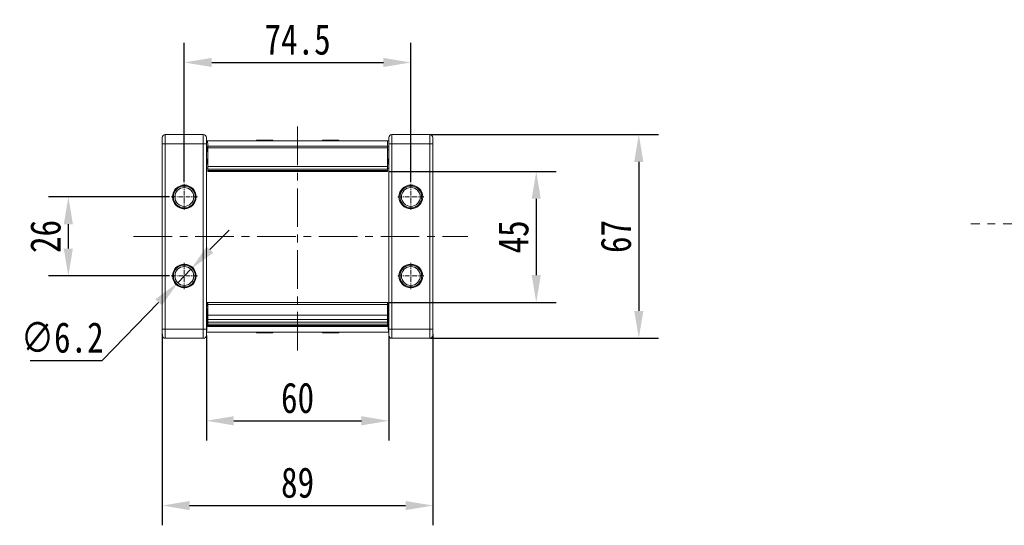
# Model space of a CAD drawing. Header units: millimetres. Extents: x 4144 to 5605, y 218 to 1251.
# Tile 3 of 45: x 4307 to 4631, y 427 to 593. Entities that reach past the tile are written whole.
import ezdxf

# ---------------------------------------------------------------- set-up
doc = ezdxf.new("R2010")
doc.units = ezdxf.units.MM
doc.linetypes.add('CENTER', pattern=[0.6, 0.375, -0.075, 0.075, -0.075])
doc.linetypes.add('CENTERX2', pattern=[20.32, 12.7, -2.54, 2.54, -2.54])
doc.styles.get("Standard").update_dxf_attribs({"font": '仿宋_GB2312.ttf', "width": 0.8})
doc.dimstyles.new('ISO-45.1', dxfattribs={"dimtxt": 10, "dimasz": 9, "dimexe": 6.5, "dimexo": 0.625, "dimgap": 2.5, "dimtad": 1, "dimtoh": 1, "dimdsep": 46, "dimtxsty": 'Standard', "dimcen": 2.5, "dimadec": 0, "dimazin": 0, "dimtfac": 1, "dimtmove": 0, "dimatfit": 3, "dimfxl": 0, "dimarcsym": 0})
doc.dimstyles.new('副本 ISO-45.1', dxfattribs={"dimtxt": 10, "dimasz": 9, "dimexe": 6.5, "dimexo": 0.625, "dimgap": 2.5, "dimtad": 1, "dimdsep": 46, "dimtxsty": 'Standard', "dimcen": 2.5, "dimadec": 0, "dimazin": 0, "dimtfac": 1, "dimtmove": 0, "dimatfit": 3, "dimfxl": 0, "dimarcsym": 0})

# ---------------------------------------------------------------- blocks, each defined once
blk = doc.blocks.new('*D1856')
at = {"color": 0, "lineweight": -2}
for p, q in [((4361.33, 539.88), (4361.33, 585.71)), ((4435.83, 539.88), (4435.83, 585.71)), ((4370.33, 579.21), (4426.83, 579.21))]:
    blk.add_line(p, q, dxfattribs=at)
at = {"color": 0, "lineweight": 9}
for points in [[(4370.33, 580.71), (4370.33, 577.71), (4361.33, 579.21)], [(4426.83, 580.71), (4426.83, 577.71), (4435.83, 579.21)]]:
    blk.add_solid(points, dxfattribs=at)
at = {"layer": 'Defpoints', "color": 0, "lineweight": 9}
for p in [(4435.83, 579.21), (4361.33, 539.26), (4435.83, 539.26)]:
    blk.add_point(p, dxfattribs=at)
at = {"color": 0, "lineweight": 9, "insert": (4398.58, 586.71), "char_height": 10, "attachment_point": 5}
blk.add_mtext('74.5', dxfattribs=at)
blk = doc.blocks.new('*D1860')
at = {"color": 0, "lineweight": -2}
for p, q in [((4428.76, 543.35), (4483.58, 543.35)), ((4477.08, 534.35), (4477.08, 509.27)), ((4428.85, 500.27), (4483.58, 500.27))]:
    blk.add_line(p, q, dxfattribs=at)
at = {"color": 0, "lineweight": 9}
for points in [[(4475.58, 534.35), (4478.58, 534.35), (4477.08, 543.35)], [(4475.58, 509.27), (4478.58, 509.27), (4477.08, 500.27)]]:
    blk.add_solid(points, dxfattribs=at)
at = {"layer": 'Defpoints', "color": 0, "lineweight": 9}
for p in [(4428.13, 543.35), (4428.22, 500.27), (4477.08, 500.27)]:
    blk.add_point(p, dxfattribs=at)
at = {"color": 0, "lineweight": 9, "insert": (4469.58, 521.81), "char_height": 10, "attachment_point": 5, "rotation": 90}
blk.add_mtext('45', dxfattribs=at)
blk = doc.blocks.new('*D1861')
at = {"color": 0, "lineweight": -2}
for p, q in [((4442.27, 555.47), (4517.31, 555.47)), ((4510.81, 546.47), (4510.81, 497.47)), ((4442.27, 488.47), (4517.31, 488.47))]:
    blk.add_line(p, q, dxfattribs=at)
at = {"color": 0, "lineweight": 9}
for points in [[(4509.31, 546.47), (4512.31, 546.47), (4510.81, 555.47)], [(4509.31, 497.47), (4512.31, 497.47), (4510.81, 488.47)]]:
    blk.add_solid(points, dxfattribs=at)
at = {"layer": 'Defpoints', "color": 0, "lineweight": 9}
for p in [(4441.65, 555.47), (4441.65, 488.47), (4510.81, 488.47)]:
    blk.add_point(p, dxfattribs=at)
at = {"color": 0, "lineweight": 9, "insert": (4503.31, 521.97), "char_height": 10, "attachment_point": 5, "rotation": 90}
blk.add_mtext('67', dxfattribs=at)
blk = doc.blocks.new('*D1862')
at = {"color": 0, "lineweight": -2}
for p, q in [((4368.58, 489.44), (4368.58, 454.83)), ((4428.58, 489.18), (4428.58, 454.83)), ((4377.58, 461.33), (4419.58, 461.33))]:
    blk.add_line(p, q, dxfattribs=at)
at = {"color": 0, "lineweight": 9}
for points in [[(4377.58, 462.83), (4377.58, 459.83), (4368.58, 461.33)], [(4419.58, 462.83), (4419.58, 459.83), (4428.58, 461.33)]]:
    blk.add_solid(points, dxfattribs=at)
at = {"layer": 'Defpoints', "color": 0, "lineweight": 9}
for p in [(4368.58, 490.07), (4428.58, 489.81), (4428.58, 461.33)]:
    blk.add_point(p, dxfattribs=at)
at = {"color": 0, "lineweight": 9, "insert": (4398.58, 468.83), "char_height": 10, "attachment_point": 5}
blk.add_mtext('60', dxfattribs=at)
blk = doc.blocks.new('*D1863')
at = {"color": 0, "lineweight": -2}
for p, q in [((4354.08, 489.84), (4354.08, 426.95)), ((4443.08, 489.84), (4443.08, 426.95)), ((4363.08, 433.45), (4434.08, 433.45))]:
    blk.add_line(p, q, dxfattribs=at)
at = {"color": 0, "lineweight": 9}
for points in [[(4363.08, 434.95), (4363.08, 431.95), (4354.08, 433.45)], [(4434.08, 434.95), (4434.08, 431.95), (4443.08, 433.45)]]:
    blk.add_solid(points, dxfattribs=at)
at = {"layer": 'Defpoints', "color": 0, "lineweight": 9}
for p in [(4354.08, 490.47), (4443.08, 490.47), (4443.08, 433.45)]:
    blk.add_point(p, dxfattribs=at)
at = {"color": 0, "lineweight": 9, "insert": (4398.58, 440.95), "char_height": 10, "attachment_point": 5}
blk.add_mtext('89', dxfattribs=at)
blk = doc.blocks.new('*D1864')
at = {"color": 0, "lineweight": -2}
for p, q in [((4356.42, 534.97), (4316.69, 534.97)), ((4323.19, 517.97), (4323.19, 525.97)), ((4356.42, 508.97), (4316.69, 508.97))]:
    blk.add_line(p, q, dxfattribs=at)
at = {"color": 0, "lineweight": 9}
for points in [[(4321.69, 525.97), (4324.69, 525.97), (4323.19, 534.97)], [(4321.69, 517.97), (4324.69, 517.97), (4323.19, 508.97)]]:
    blk.add_solid(points, dxfattribs=at)
at = {"layer": 'Defpoints', "color": 0, "lineweight": 9}
for p in [(4323.19, 534.97), (4357.04, 534.97), (4357.04, 508.97)]:
    blk.add_point(p, dxfattribs=at)
at = {"color": 0, "lineweight": 9, "insert": (4315.69, 521.97), "char_height": 10, "attachment_point": 5, "rotation": 90}
blk.add_mtext('26', dxfattribs=at)
blk = doc.blocks.new('*D1881')
at = {"color": 0, "lineweight": -2}
for p, q in [((4369.77, 517.64), (4376.04, 524.09)), ((4363.49, 511.19), (4359.17, 506.74)), ((4334.3, 481.18), (4352.89, 500.29)), ((4310.6, 481.18), (4334.3, 481.18))]:
    blk.add_line(p, q, dxfattribs=at)
at = {"color": 0, "lineweight": 9}
for points in [[(4368.69, 518.69), (4370.84, 516.6), (4363.49, 511.19)], [(4351.82, 501.34), (4353.97, 499.25), (4359.17, 506.74)]]:
    blk.add_solid(points, dxfattribs=at)
at = {"layer": 'Defpoints', "color": 0, "lineweight": 9}
for p in [(4363.49, 511.19), (4359.17, 506.74)]:
    blk.add_point(p, dxfattribs=at)
at = {"color": 0, "lineweight": 9, "insert": (4321.2, 488.68), "char_height": 10, "attachment_point": 5}
blk.add_mtext('∅6.2', dxfattribs=at)

msp = doc.modelspace()

# ---------------------------------------------------------------- linework, layer by layer
at = {"color": 1, "linetype": 'CENTERX2', "lineweight": 13}
for p, q in [((4398.581, 484.459), (4398.581, 559.475)), ((5456.103, 526.169), (4620.052, 526.169)), ((4344.631, 521.967), (4454.599, 521.967))]:
    msp.add_line(p, q, dxfattribs=at)
at = {"color": 7, "linetype": 'Continuous', "lineweight": 15}
for p, q in [((4355.081, 555.467), (4355.081, 552.467)), ((4367.581, 555.467), (4355.081, 555.467)), ((4367.581, 555.467), (4367.581, 552.467)), ((4429.581, 552.467), (4429.581, 555.467)), ((4442.081, 555.467), (4429.581, 555.467)), ((4442.081, 552.467), (4442.081, 555.467)), ((4355.081, 552.467), (4354.081, 552.467)), ((4354.081, 552.467), (4354.081, 491.467)), ((4355.081, 491.467), (4355.081, 552.467)), ((4355.081, 552.467), (4367.581, 552.467)), ((4368.581, 552.467), (4367.581, 552.467)), ((4367.581, 552.467), (4367.581, 491.467)), ((4368.957, 553.467), (4368.581, 553.467)), ((4368.581, 552.467), (4368.581, 491.467)), ((4368.957, 551.467), (4368.581, 551.467)), ((4406.081, 553.467), (4368.957, 553.467)), ((4369.031, 551.676), (4406.081, 551.676)), ((4369.031, 551.164), (4369.031, 551.676)), ((4369.031, 551.164), (4406.081, 551.164)), ((4369.031, 551.164), (4369.031, 544.928)), ((4385.055, 553.467), (4385.055, 553.617)), ((4385.055, 553.617), (4386.184, 553.617)), ((4386.184, 553.617), (4386.184, 553.467)), ((4386.211, 553.617), (4386.184, 553.617)), ((4386.211, 553.467), (4386.211, 553.617)), ((4386.211, 553.617), (4386.567, 553.617)), ((4386.567, 553.467), (4386.567, 553.617)), ((4386.567, 553.617), (4387.809, 553.617)), ((4387.809, 553.617), (4387.809, 553.467)), ((4388.159, 553.617), (4387.809, 553.617)), ((4388.159, 553.467), (4388.159, 553.617)), ((4388.159, 553.617), (4390.215, 553.617)), ((4390.215, 553.617), (4390.215, 553.467)), ((4390.395, 553.617), (4390.215, 553.617)), ((4390.395, 553.467), (4390.395, 553.617)), ((4428.204, 553.467), (4391.081, 553.467)), ((4391.081, 551.676), (4428.131, 551.676)), ((4391.081, 551.164), (4428.131, 551.164)), ((4406.767, 553.617), (4406.767, 553.467)), ((4406.946, 553.617), (4406.767, 553.617)), ((4406.946, 553.467), (4406.946, 553.617)), ((4406.946, 553.617), (4409.002, 553.617)), ((4409.002, 553.617), (4409.002, 553.467)), ((4409.353, 553.617), (4409.002, 553.617)), ((4409.353, 553.467), (4409.353, 553.617)), ((4409.353, 553.617), (4410.594, 553.617)), ((4410.594, 553.467), (4410.594, 553.617)), ((4410.594, 553.617), (4410.95, 553.617)), ((4410.95, 553.617), (4410.95, 553.467)), ((4410.978, 553.617), (4410.95, 553.617)), ((4410.978, 553.467), (4410.978, 553.617)), ((4410.978, 553.617), (4412.106, 553.617)), ((4412.106, 553.467), (4412.106, 553.617)), ((4428.131, 551.676), (4428.131, 551.164)), ((4428.131, 544.928), (4428.131, 551.164)), ((4428.581, 553.467), (4428.204, 553.467)), ((4428.581, 551.467), (4428.204, 551.467)), ((4428.581, 552.467), (4429.581, 552.467)), ((4428.581, 491.467), (4428.581, 552.467)), ((4429.581, 552.467), (4442.081, 552.467)), ((4429.581, 491.467), (4429.581, 552.467)), ((4442.081, 552.467), (4443.081, 552.467)), ((4442.081, 552.467), (4442.081, 491.467)), ((4443.081, 491.467), (4443.081, 552.467)), ((4368.581, 550.467), (4368.985, 550.467)), ((4368.933, 545.967), (4368.581, 547.967)), ((4368.581, 547.467), (4368.669, 547.467)), ((4428.176, 550.467), (4428.581, 550.467)), ((4428.581, 547.967), (4428.228, 545.967)), ((4428.493, 547.467), (4428.581, 547.467)), ((4368.581, 546.467), (4368.845, 546.467)), ((4368.933, 545.967), (4368.581, 545.967)), ((4368.581, 544.467), (4369.031, 544.467)), ((4368.933, 545.967), (4369.031, 545.415)), ((4369.031, 545.967), (4368.933, 545.967)), ((4369.031, 544.928), (4406.081, 544.928)), ((4369.031, 544.928), (4369.031, 544.084)), ((4369.031, 544.084), (4406.081, 544.084)), ((4369.031, 544.084), (4369.031, 543.692)), ((4391.081, 544.928), (4428.131, 544.928)), ((4391.081, 544.084), (4428.131, 544.084)), ((4428.131, 545.415), (4428.228, 545.967)), ((4428.228, 545.967), (4428.131, 545.967)), ((4428.131, 544.084), (4428.131, 544.928)), ((4428.581, 544.467), (4428.131, 544.467)), ((4428.131, 543.692), (4428.131, 544.084)), ((4428.581, 545.967), (4428.228, 545.967)), ((4428.316, 546.467), (4428.581, 546.467)), ((4406.081, 543.692), (4369.031, 543.692)), ((4369.031, 543.692), (4369.031, 543.349)), ((4369.031, 543.349), (4406.081, 543.349)), ((4428.131, 543.692), (4391.081, 543.692)), ((4391.081, 543.349), (4428.131, 543.349)), ((4428.131, 543.349), (4428.131, 543.692)), ((4368.581, 499.467), (4368.725, 499.467)), ((4406.081, 500.267), (4368.937, 500.267)), ((4369.031, 500.125), (4369.031, 499.623)), ((4369.031, 499.623), (4406.081, 499.623)), ((4369.031, 499.623), (4369.031, 496.059)), ((4428.225, 500.267), (4391.081, 500.267)), ((4391.081, 499.623), (4428.131, 499.623)), ((4428.131, 499.623), (4428.131, 500.125)), ((4428.131, 496.059), (4428.131, 499.623)), ((4428.581, 499.467), (4428.437, 499.467)), ((4368.581, 497.967), (4368.622, 497.967)), ((4368.608, 497.467), (4368.581, 497.467)), ((4368.598, 496.467), (4368.581, 496.467)), ((4368.596, 496.055), (4368.581, 495.967)), ((4368.583, 492.944), (4368.6, 496.833)), ((4368.787, 496.741), (4368.768, 492.374)), ((4369.031, 496.741), (4368.787, 496.741)), ((4406.081, 496.059), (4369.031, 496.059)), ((4369.031, 496.059), (4369.031, 494.627)), ((4428.131, 496.059), (4391.081, 496.059)), ((4428.375, 496.741), (4428.131, 496.741)), ((4428.131, 494.627), (4428.131, 496.059)), ((4428.393, 492.374), (4428.375, 496.741)), ((4428.539, 497.967), (4428.581, 497.967)), ((4428.581, 497.467), (4428.554, 497.467)), ((4428.562, 496.833), (4428.579, 492.944)), ((4428.581, 496.467), (4428.563, 496.467)), ((4428.565, 496.055), (4428.581, 495.967)), ((4368.585, 493.467), (4368.581, 493.467)), ((4406.081, 492.374), (4368.768, 492.374)), ((4369.031, 494.627), (4369.031, 493.721)), ((4369.031, 494.627), (4406.081, 494.627)), ((4369.031, 493.721), (4406.081, 493.721)), ((4369.031, 493.157), (4369.031, 493.721)), ((4406.081, 493.157), (4369.031, 493.157)), ((4369.031, 493.157), (4369.031, 492.658)), ((4406.081, 492.658), (4369.031, 492.658)), ((4369.031, 492.658), (4369.031, 492.448)), ((4369.031, 492.448), (4406.081, 492.448)), ((4369.031, 492.448), (4369.031, 492.417)), ((4369.031, 492.417), (4406.081, 492.417)), ((4391.081, 494.627), (4428.131, 494.627)), ((4391.081, 493.721), (4428.131, 493.721)), ((4428.131, 493.157), (4391.081, 493.157)), ((4428.131, 492.658), (4391.081, 492.658)), ((4391.081, 492.448), (4428.131, 492.448)), ((4391.081, 492.417), (4428.131, 492.417)), ((4428.393, 492.374), (4391.081, 492.374)), ((4428.131, 493.721), (4428.131, 494.627)), ((4428.131, 493.721), (4428.131, 493.157)), ((4428.131, 492.658), (4428.131, 493.157)), ((4428.131, 492.448), (4428.131, 492.658)), ((4428.131, 492.417), (4428.131, 492.448)), ((4428.581, 493.467), (4428.576, 493.467)), ((4355.081, 491.467), (4354.081, 491.467)), ((4355.081, 491.467), (4355.081, 488.467)), ((4367.581, 491.467), (4355.081, 491.467)), ((4367.581, 491.467), (4367.581, 488.467)), ((4368.581, 491.467), (4367.581, 491.467)), ((4368.581, 490.467), (4406.081, 490.467)), ((4385.055, 490.467), (4385.055, 490.317)), ((4386.184, 490.317), (4385.055, 490.317)), ((4386.184, 490.467), (4386.184, 490.317)), ((4386.184, 490.317), (4386.211, 490.317)), ((4386.211, 490.317), (4386.211, 490.467)), ((4386.567, 490.317), (4386.211, 490.317)), ((4386.567, 490.467), (4386.567, 490.317)), ((4387.809, 490.317), (4386.567, 490.317)), ((4387.809, 490.467), (4387.809, 490.317)), ((4387.809, 490.317), (4388.159, 490.317)), ((4388.159, 490.317), (4388.159, 490.467)), ((4390.215, 490.317), (4388.159, 490.317)), ((4390.215, 490.467), (4390.215, 490.317)), ((4390.215, 490.317), (4390.395, 490.317)), ((4390.395, 490.317), (4390.395, 490.467)), ((4391.081, 490.467), (4428.581, 490.467)), ((4406.767, 490.467), (4406.767, 490.317)), ((4406.767, 490.317), (4406.946, 490.317)), ((4406.946, 490.317), (4406.946, 490.467)), ((4409.002, 490.317), (4406.946, 490.317)), ((4409.002, 490.467), (4409.002, 490.317)), ((4409.002, 490.317), (4409.353, 490.317)), ((4409.353, 490.317), (4409.353, 490.467)), ((4410.594, 490.317), (4409.353, 490.317)), ((4410.594, 490.467), (4410.594, 490.317)), ((4410.95, 490.317), (4410.594, 490.317)), ((4410.95, 490.467), (4410.95, 490.317)), ((4410.95, 490.317), (4410.978, 490.317)), ((4410.978, 490.317), (4410.978, 490.467)), ((4412.106, 490.317), (4410.978, 490.317)), ((4412.106, 490.467), (4412.106, 490.317)), ((4428.581, 491.467), (4429.581, 491.467)), ((4429.581, 488.467), (4429.581, 491.467)), ((4442.081, 491.467), (4429.581, 491.467)), ((4442.081, 488.467), (4442.081, 491.467)), ((4442.081, 491.467), (4443.081, 491.467)), ((4355.081, 488.467), (4367.581, 488.467)), ((4429.581, 488.467), (4442.081, 488.467))]:
    msp.add_line(p, q, dxfattribs=at)
at = {"color": 1, "linetype": 'CENTER', "lineweight": 9, "ltscale": 3.9624}
for p, q in [((4361.331, 530.677), (4361.331, 539.257)), ((4435.831, 530.677), (4435.831, 539.257)), ((4357.041, 534.967), (4365.621, 534.967)), ((4431.541, 534.967), (4440.121, 534.967)), ((4361.331, 504.677), (4361.331, 513.257)), ((4435.831, 504.677), (4435.831, 513.257)), ((4357.041, 508.967), (4365.621, 508.967)), ((4431.541, 508.967), (4440.121, 508.967))]:
    msp.add_line(p, q, dxfattribs=at)
at = {"color": 7, "linetype": 'Continuous', "lineweight": 15}
for centre, radius in [((4361.331, 534.967), 3.9), ((4361.331, 534.967), 3.1), ((4435.831, 534.967), 3.9), ((4435.831, 534.967), 3.1), ((4361.331, 508.967), 3.9), ((4361.331, 508.967), 3.1), ((4435.831, 508.967), 3.9), ((4435.831, 508.967), 3.1)]:
    msp.add_circle(centre, radius, dxfattribs=at)
for centre, start, end in [((4355.081, 554.467), 90, 180), ((4367.581, 554.467), 0, 90), ((4429.581, 554.467), 90, 180), ((4442.081, 554.467), 0, 90), ((4355.081, 489.467), 180, 270), ((4367.581, 489.467), 270, 0), ((4429.581, 489.467), 180, 270), ((4442.081, 489.467), 270, 0)]:
    msp.add_arc(centre, 1, start, end, dxfattribs=at)
for centre, major_axis, ratio, start_param, end_param in [((4368.957, 550.667), (0, 2.8), 0.0280881, 5.08096, 6.2831853), ((4368.957, 550.667), (0, 0.8), 0.0280881, 5.08096, 6.2831853), ((4369.052, 551.964), (0, 2.8), 0.0280881, 1.9393673, 2.8720752), ((4428.204, 550.667), (0, 2.8), 0.0280881, 0, 1.2022253), ((4428.11, 551.964), (0, 2.8), 0.0280881, 3.4111101, 4.343818), ((4428.204, 550.667), (0, 0.8), 0.0280881, 0, 1.2022253), ((4368.937, 496.667), (0, 3.6), 0.0937783, 6.0016292, 7.8077197), ((4428.225, 496.667), (0, 3.6), 0.0937783, 4.7586509, 6.5647414), ((4368.937, 496.667), (0, 1.6), 0.0937783, 5.6078432, 7.8077197), ((4428.225, 496.667), (0, 1.6), 0.0937783, 4.7586509, 6.9585274), ((4368.536, 492.967), (0, 0.5), 0.0937783, 4.4104983, 4.666127), ((4368.581, 492.467), (0, 2), 0.0937783, 3.1415927, 4.666127), ((4428.581, 492.467), (0, 2), 0.0937783, 1.6170583, 3.1415927), ((4428.626, 492.967), (0, 0.5), 0.0937783, 1.6170583, 1.872687)]:
    msp.add_ellipse(centre, major_axis=major_axis, ratio=ratio, start_param=start_param, end_param=end_param, dxfattribs=at)
for points, knots in [([(4354.081, 554.467), (4354.081, 554.44), (4354.081, 554.399), (4354.081, 554.15), (4354.081, 553.891), (4354.081, 553.573), (4354.081, 553.107), (4354.081, 552.718), (4354.081, 552.467)], [0, 0, 0, 0, 0.23944295, 0.36980709, 0.50000008, 0.63036414, 0.76055705, 1, 1, 1, 1]), ([(4368.581, 554.467), (4368.581, 554.44), (4368.581, 554.399), (4368.581, 554.15), (4368.581, 553.891), (4368.581, 553.573), (4368.581, 553.107), (4368.581, 552.718), (4368.581, 552.467)], [0, 0, 0, 0, 0.2394429, 0.3696359, 0.4999999, 0.6301929, 0.7605571, 1, 1, 1, 1]), ([(4428.581, 552.467), (4428.581, 552.718), (4428.581, 553.107), (4428.581, 553.573), (4428.581, 553.891), (4428.581, 554.15), (4428.581, 554.399), (4428.581, 554.44), (4428.581, 554.467)], [0, 0, 0, 0, 0.2394429, 0.3696359, 0.4999999, 0.6301929, 0.7605571, 1, 1, 1, 1]), ([(4443.081, 552.467), (4443.081, 552.718), (4443.081, 553.107), (4443.081, 553.573), (4443.081, 553.891), (4443.081, 554.15), (4443.081, 554.399), (4443.081, 554.44), (4443.081, 554.467)], [0, 0, 0, 0, 0.2394429, 0.3698071, 0.5000001, 0.6303641, 0.7605571, 1, 1, 1, 1]), ([(4357.731, 534.967), (4357.779, 535.42), (4357.854, 536.119), (4358.302, 536.958), (4358.767, 537.53), (4359.34, 537.998), (4360.179, 538.432), (4361.331, 538.654), (4362.482, 538.432), (4363.321, 537.998), (4363.894, 537.53), (4364.36, 536.958), (4364.808, 536.119), (4364.882, 535.42), (4364.931, 534.967)], [0, 0, 0, 0, 0.1197215, 0.184837, 0.25, 0.3151155, 0.3802785, 0.5, 0.6197215, 0.684837, 0.75, 0.8151155, 0.8802785, 1, 1, 1, 1]), ([(4432.231, 534.967), (4432.279, 535.42), (4432.354, 536.119), (4432.802, 536.958), (4433.267, 537.53), (4433.84, 537.998), (4434.679, 538.432), (4435.831, 538.654), (4436.982, 538.432), (4437.821, 537.998), (4438.394, 537.53), (4438.86, 536.958), (4439.308, 536.119), (4439.382, 535.42), (4439.431, 534.967)], [0, 0, 0, 0, 0.1197215, 0.184837, 0.25, 0.3151155, 0.3802785, 0.5, 0.6197215, 0.684837, 0.75, 0.8151155, 0.8802785, 1, 1, 1, 1]), ([(4364.931, 534.967), (4364.882, 534.514), (4364.808, 533.815), (4364.36, 532.976), (4363.894, 532.404), (4363.322, 531.936), (4362.483, 531.502), (4361.331, 531.28), (4360.179, 531.502), (4359.34, 531.936), (4358.767, 532.404), (4358.302, 532.976), (4357.854, 533.815), (4357.779, 534.514), (4357.731, 534.967)], [0, 0, 0, 0, 0.1197215, 0.184837, 0.25, 0.3151155, 0.3802785, 0.5, 0.6197215, 0.684837, 0.75, 0.8151155, 0.8802785, 1, 1, 1, 1]), ([(4439.431, 534.967), (4439.382, 534.514), (4439.308, 533.815), (4438.86, 532.976), (4438.394, 532.404), (4437.822, 531.936), (4436.983, 531.502), (4435.831, 531.28), (4434.679, 531.502), (4433.84, 531.936), (4433.267, 532.404), (4432.802, 532.976), (4432.354, 533.815), (4432.279, 534.514), (4432.231, 534.967)], [0, 0, 0, 0, 0.1197215, 0.184837, 0.25, 0.3151155, 0.3802785, 0.5, 0.6197215, 0.684837, 0.75, 0.8151155, 0.8802785, 1, 1, 1, 1]), ([(4357.731, 508.967), (4357.779, 509.42), (4357.854, 510.119), (4358.302, 510.958), (4358.767, 511.53), (4359.34, 511.998), (4360.179, 512.432), (4361.331, 512.654), (4362.482, 512.432), (4363.321, 511.998), (4363.894, 511.53), (4364.36, 510.958), (4364.808, 510.119), (4364.882, 509.42), (4364.931, 508.967)], [0, 0, 0, 0, 0.1197215, 0.184837, 0.25, 0.3151155, 0.3802785, 0.5, 0.6197215, 0.684837, 0.75, 0.8151155, 0.8802785, 1, 1, 1, 1]), ([(4432.231, 508.967), (4432.279, 509.42), (4432.354, 510.119), (4432.802, 510.958), (4433.267, 511.53), (4433.84, 511.998), (4434.679, 512.432), (4435.831, 512.654), (4436.982, 512.432), (4437.821, 511.998), (4438.394, 511.53), (4438.86, 510.958), (4439.308, 510.119), (4439.382, 509.42), (4439.431, 508.967)], [0, 0, 0, 0, 0.1197215, 0.184837, 0.25, 0.3151155, 0.3802785, 0.5, 0.6197215, 0.684837, 0.75, 0.8151155, 0.8802785, 1, 1, 1, 1]), ([(4364.931, 508.967), (4364.882, 508.514), (4364.808, 507.815), (4364.36, 506.976), (4363.894, 506.404), (4363.322, 505.936), (4362.483, 505.502), (4361.331, 505.28), (4360.179, 505.502), (4359.34, 505.936), (4358.767, 506.404), (4358.302, 506.976), (4357.854, 507.815), (4357.779, 508.514), (4357.731, 508.967)], [0, 0, 0, 0, 0.1197215, 0.184837, 0.25, 0.3151155, 0.3802785, 0.5, 0.6197215, 0.684837, 0.75, 0.8151155, 0.8802785, 1, 1, 1, 1]), ([(4439.431, 508.967), (4439.382, 508.514), (4439.308, 507.815), (4438.86, 506.976), (4438.394, 506.404), (4437.822, 505.936), (4436.983, 505.502), (4435.831, 505.28), (4434.679, 505.502), (4433.84, 505.936), (4433.267, 506.404), (4432.802, 506.976), (4432.354, 507.815), (4432.279, 508.514), (4432.231, 508.967)], [0, 0, 0, 0, 0.1197215, 0.184837, 0.25, 0.3151155, 0.3802785, 0.5, 0.6197215, 0.684837, 0.75, 0.8151155, 0.8802785, 1, 1, 1, 1]), ([(4354.081, 491.467), (4354.081, 491.215), (4354.081, 490.827), (4354.081, 490.361), (4354.081, 490.043), (4354.081, 489.784), (4354.081, 489.535), (4354.081, 489.494), (4354.081, 489.467)], [0, 0, 0, 0, 0.2394429, 0.3698071, 0.5000001, 0.6303641, 0.7605571, 1, 1, 1, 1]), ([(4368.581, 491.467), (4368.581, 491.215), (4368.581, 490.827), (4368.581, 490.361), (4368.581, 490.043), (4368.581, 489.784), (4368.581, 489.535), (4368.581, 489.494), (4368.581, 489.467)], [0, 0, 0, 0, 0.2394429, 0.3696359, 0.4999999, 0.6301929, 0.7605571, 1, 1, 1, 1]), ([(4428.581, 489.467), (4428.581, 489.494), (4428.581, 489.535), (4428.581, 489.784), (4428.581, 490.043), (4428.581, 490.361), (4428.581, 490.827), (4428.581, 491.215), (4428.581, 491.467)], [0, 0, 0, 0, 0.23944295, 0.36963586, 0.49999992, 0.63019291, 0.76055705, 1, 1, 1, 1]), ([(4443.081, 489.467), (4443.081, 489.494), (4443.081, 489.535), (4443.081, 489.784), (4443.081, 490.043), (4443.081, 490.361), (4443.081, 490.827), (4443.081, 491.215), (4443.081, 491.467)], [0, 0, 0, 0, 0.23944295, 0.36980709, 0.50000008, 0.63036414, 0.76055705, 1, 1, 1, 1])]:
    msp.add_open_spline(points, degree=3, knots=knots, dxfattribs=at)

# ---------------------------------------------------------------- dimensions: what is measured, and where the dimension line sits
at = {"color": 5, "lineweight": 9}
for base, p1, p2, picture, middle in [((4435.831, 579.214), (4361.331, 539.257), (4435.831, 539.257), '*D1856', (4398.581, 586.714)), ((4443.081, 433.45), (4354.081, 490.467), (4443.081, 490.467), '*D1863', (4398.581, 440.95)), ((4428.581, 461.33), (4368.581, 490.068), (4428.581, 489.807), '*D1862', (4398.581, 468.83))]:
    dim = msp.add_linear_dim(base=base, p1=p1, p2=p2, dimstyle='副本 ISO-45.1', dxfattribs=at)
    dim.commit()
    dim.dimension.update_dxf_attribs({"geometry": picture, "text_midpoint": middle})
for base, p1, p2, picture, middle in [((4510.809, 488.467), (4441.646, 555.467), (4441.646, 488.467), '*D1861', (4503.309, 521.967)), ((4323.188, 534.967), (4357.041, 508.967), (4357.041, 534.967), '*D1864', (4315.688, 521.967))]:
    dim = msp.add_linear_dim(base=base, p1=p1, p2=p2, angle=90, dimstyle='副本 ISO-45.1', dxfattribs=at)
    dim.commit()
    dim.dimension.update_dxf_attribs({"geometry": picture, "text_midpoint": middle})
dim = msp.add_linear_dim(base=(4477.082, 500.267), p1=(4428.131, 543.349), p2=(4428.225, 500.267), angle=90, text='45', dimstyle='副本 ISO-45.1', dxfattribs=at)
dim.commit()
dim.dimension.update_dxf_attribs({"geometry": '*D1860', "text_midpoint": (4469.582, 521.808)})
dim = msp.add_diameter_dim_2p(p1=(4363.492, 511.189), p2=(4359.169, 506.745), dimstyle='ISO-45.1', dxfattribs=at)
dim.commit()
dim.dimension.update_dxf_attribs({"geometry": '*D1881', "text_midpoint": (4321.204, 481.179), "dimtype": 163})

doc.saveas('drawing.dxf')
